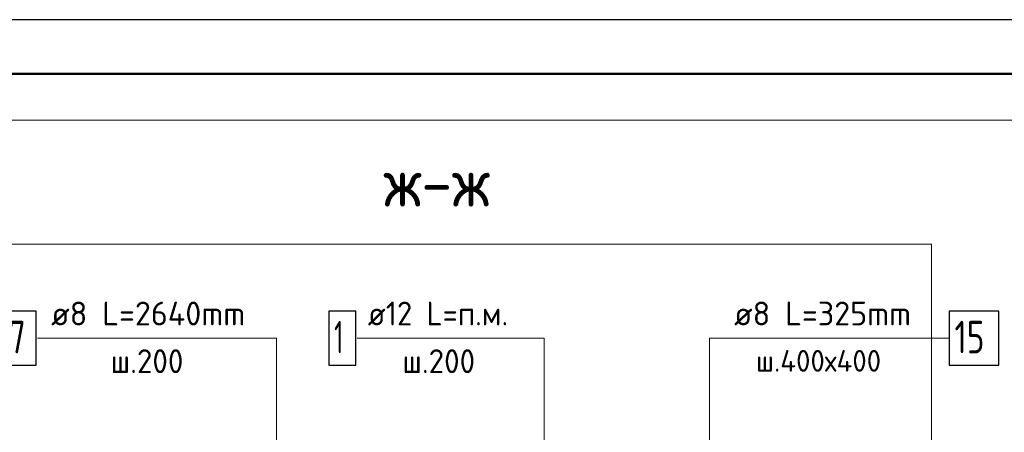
# Model space of a CAD drawing. Header units: millimetres. Extents: x 0 to 42000, y 0 to 29700.
# Tile 15 of 16: x 28326 to 37418, y 25895 to 29700. Entities that reach past the tile are written whole.
import ezdxf

# ---------------------------------------------------------------- set-up
doc = ezdxf.new("R2010")
doc.units = ezdxf.units.MM
for name, color, linetype, lineweight in [('Standard', 7, 'Continuous', 25), ('Заголовок чертежа', 7, 'Continuous', 25), ('Позиционная метка линия выноска', 7, 'Continuous', 13), ('Стена фоновая арматура Х1', 7, 'Continuous', 35), ('Стена фоновая затяжка С-обр.', 52, 'Continuous', 25)]:
    doc.layers.add(name, color=color, linetype=linetype, lineweight=lineweight)
doc.layers.add('Стена Хомут', color=7, linetype='Continuous', lineweight=25, true_color=0x6e3c1e)
doc.styles.add('ISOCPEUR', font='txt')

msp = doc.modelspace()

# ---------------------------------------------------------------- linework, layer by layer
at = {"layer": 'Standard', "color": 7, "linetype": 'Continuous', "lineweight": 25, "transparency": 33554687}
msp.add_lwpolyline([(0, 0), (42000, 0), (42000, 29700), (0, 29700), (0, 0)], close=True, dxfattribs=at)
at = {"layer": 'Standard', "color": 7, "linetype": 'Continuous', "lineweight": 50, "transparency": 33554687}
msp.add_lwpolyline([(2000, 29200), (41500, 29200), (41500, 500), (2000, 500), (2000, 29200)], close=True, dxfattribs=at)
at = {"layer": 'Standard', "color": 7, "linetype": 'Continuous', "lineweight": 13, "transparency": 33554687}
msp.add_lwpolyline([(41500, 29200), (23115.2, 29200), (23115.2, 10815.2), (41500, 10815.2), (41500, 29200)], dxfattribs=at)
at = {"layer": 'Standard', "color": 254, "linetype": 'Continuous', "lineweight": 13, "true_color": 0xc4c4ff, "transparency": 33554687}
msp.add_lwpolyline([(27753.4, 20976.9), (36746.7, 20976.9), (36746.7, 27628.5), (27753.4, 27628.5), (27753.4, 20976.9)], dxfattribs=at)
at = {"layer": 'Позиционная метка линия выноска', "color": 240, "linetype": 'Continuous', "lineweight": 13, "transparency": 33554687}
msp.add_lwpolyline([(38856.7, 20233.2), (38856.7, 28774.9), (26640.7, 28774.9), (26640.7, 20233.2), (38856.7, 20233.2)], dxfattribs=at)
at = {"layer": 'Позиционная метка линия выноска', "color": 7, "linetype": 'Continuous', "lineweight": 13, "transparency": 33554687}
for points in [[(28489.2, 26762.8), (30695.9, 26762.8), (30695.9, 24822.8)], [(31441.7, 26762.8), (33170, 26762.8), (33170, 24062.8), (32836.7, 23729.4)], [(36908.5, 26762.8), (34695.2, 26762.8), (34695.2, 24229.5), (34295.2, 24229.5)]]:
    msp.add_lwpolyline(points, dxfattribs=at)
at = {"layer": 'Стена фоновая арматура Х1', "color": 7, "linetype": 'Continuous', "lineweight": 25, "transparency": 33554687}
msp.add_lwpolyline([(31180, 26512.8), (31430, 26512.8), (31430, 27012.8), (31180, 27012.8), (31180, 26512.8)], dxfattribs=at)
at = {"layer": 'Стена фоновая затяжка С-обр.', "color": 7, "linetype": 'Continuous', "lineweight": 25, "transparency": 33554687}
msp.add_lwpolyline([(36908.5, 26512.8), (37368.5, 26512.8), (37368.5, 27012.8), (36908.5, 27012.8), (36908.5, 26512.8)], dxfattribs=at)
at = {"layer": 'Стена Хомут', "color": 7, "linetype": 'Continuous', "lineweight": 25, "transparency": 33554687}
msp.add_lwpolyline([(28169.2, 26512.8), (28479.2, 26512.8), (28479.2, 27012.8), (28169.2, 27012.8), (28169.2, 26512.8)], dxfattribs=at)

# ---------------------------------------------------------------- texts
at = {"layer": 'Standard', "color": 7, "linetype": 'Continuous', "lineweight": 18, "transparency": 33554687, "insert": (35124, 26453.4), "char_height": 200, "width": 1356.046, "attachment_point": 7, "style": 'ISOCPEUR'}
msp.add_mtext('\\W0.97;ш.400х400', dxfattribs=at)
at = {"layer": 'Заголовок чертежа', "color": 7, "linetype": 'Continuous', "lineweight": 50, "transparency": 33554687, "insert": (31687.5, 27975), "char_height": 450, "width": 1332.841, "attachment_point": 7, "style": 'ISOCPEUR'}
msp.add_mtext('\\W0.93;ж-ж', dxfattribs=at)
at = {"layer": 'Стена фоновая арматура Х1', "color": 7, "linetype": 'Continuous', "lineweight": 13, "transparency": 33554687, "attachment_point": 7, "style": 'ISOCPEUR'}
for s, insert, char_height, width in [('\\W0.94;ø12 L=п.м. ', (31540.7, 26880.1), 220, 1599.147), ('\\W0.56;1', (31230, 26622.8), 300, 233.343), ('\\W0.95;ш.200 ', (31859.7, 26440.1), 220, 962.122)]:
    msp.add_mtext(s, dxfattribs=dict(at, insert=insert, char_height=char_height, width=width))
at = {"layer": 'Стена фоновая затяжка С-обр.', "color": 7, "linetype": 'Continuous', "lineweight": 13, "transparency": 33554687, "attachment_point": 7, "style": 'ISOCPEUR'}
for s, insert, char_height, width in [('\\W0.98;ø8 L=325mm ', (34921.9, 26880.1), 220, 1888.522), ('\\W0.75;15', (36958.5, 26622.8), 300, 472.272)]:
    msp.add_mtext(s, dxfattribs=dict(at, insert=insert, char_height=char_height, width=width))
at = {"layer": 'Стена Хомут', "color": 7, "linetype": 'Continuous', "lineweight": 13, "transparency": 33554687, "attachment_point": 7, "style": 'ISOCPEUR'}
for s, insert, char_height, width in [('\\W0.98;ø8 L=2640mm ', (28615.9, 26880.1), 220, 2064.683), ('\\W0.78;7', (28219.2, 26622.8), 300, 326.407), ('\\W0.95;ш.200 ', (29165.9, 26440.1), 220, 962.129)]:
    msp.add_mtext(s, dxfattribs=dict(at, insert=insert, char_height=char_height, width=width))

doc.saveas('drawing.dxf')
